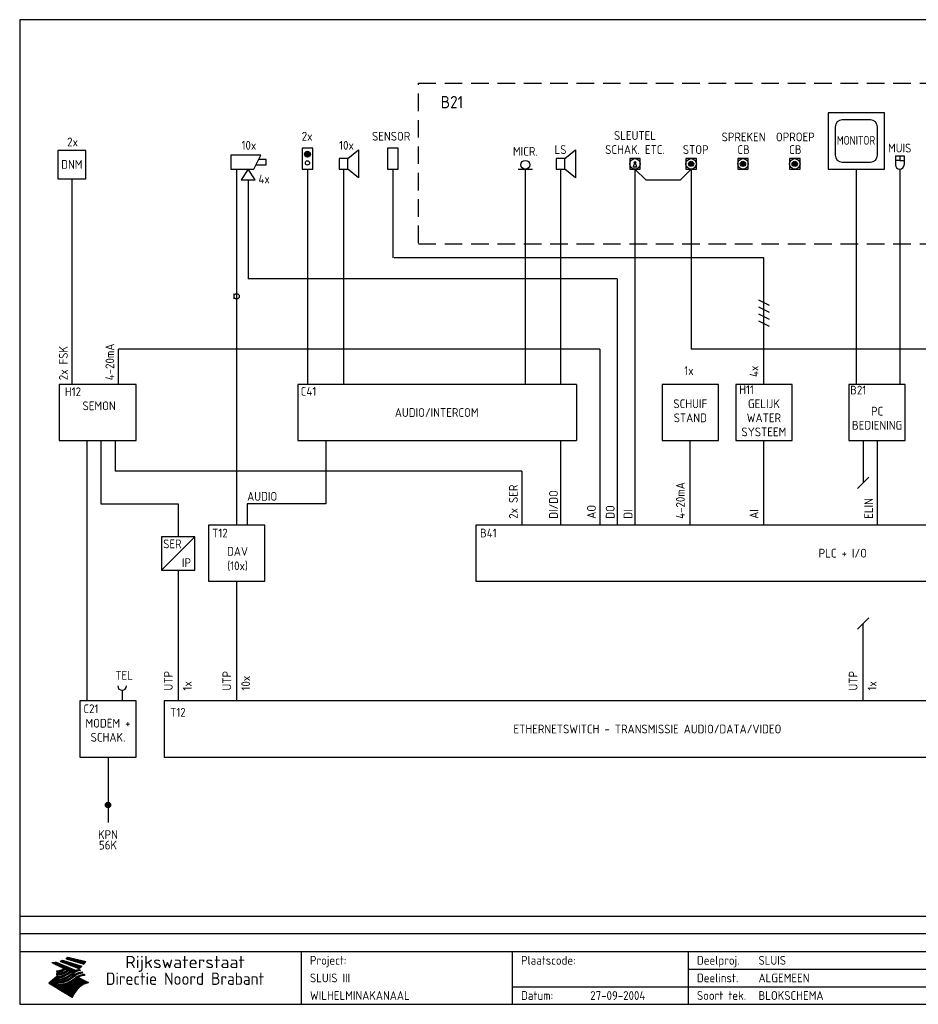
# Model space of a CAD drawing. Extents: x 10 to 410, y 10 to 290.
# Tile 1 of 2: x 10 to 265, y 10 to 290. Entities that reach past the tile are written whole.
import ezdxf
from ezdxf.enums import TextEntityAlignment as Align

# ---------------------------------------------------------------- set-up
doc = ezdxf.new("R2010")
doc.units = 0
doc.header["$MEASUREMENT"] = 0
doc.linetypes.add('DASHED', pattern=[0.75, 0.5, -0.25])
doc.layers.get('0').update_dxf_attribs({"linetype": 'CONTINUOUS'})
for name, color, linetype in [('0-25', 7, 'CONTINUOUS'), ('0-35', 2, 'CONTINUOUS'), ('0-50', 3, 'CONTINUOUS'), ('B-25', 7, 'CONTINUOUS'), ('B-35', 2, 'CONTINUOUS'), ('S-25', 7, 'CONTINUOUS')]:
    doc.layers.add(name, color=color, linetype=linetype)
doc.styles.add('ISO', font='iso.shx')

# ---------------------------------------------------------------- blocks, each defined once
blk = doc.blocks.new('KADER-A3')
at = {"layer": '0-25'}
for p, q in [((410, 35), (10, 35)), ((410, 30), (10, 30)), ((200, 20), (275, 20)), ((150, 15), (335, 15))]:
    blk.add_line(p, q, dxfattribs=at)
at = {"layer": '0-25', "color": 7}
for p, q in [((21.94, 22.42), (22.53, 22.42)), ((22.06, 22.48), (22.36, 22.48)), ((22.18, 22.53), (27.65, 20.8)), ((22.18, 22.53), (27.65, 20.8)), ((23.14, 22.99), (28.22, 21.46)), ((23.14, 22.99), (28.22, 21.46)), ((23.15, 22.98), (25.33, 22.98)), ((23.23, 23.04), (25.09, 23.04)), ((23.32, 23.1), (24.84, 23.1)), ((23.34, 22.93), (25.57, 22.93)), ((23.4, 23.15), (24.6, 23.15)), ((23.49, 23.21), (24.36, 23.21)), ((23.52, 22.87), (25.81, 22.87)), ((23.57, 23.27), (24.12, 23.27)), ((23.64, 23.32), (23.87, 23.32)), ((23.7, 23.36), (28.82, 22.17)), ((23.7, 23.36), (28.82, 22.17)), ((23.71, 22.82), (26.06, 22.82)), ((23.9, 22.76), (26.3, 22.76)), ((24.09, 22.7), (26.54, 22.7)), ((24.27, 22.65), (26.78, 22.65)), ((24.46, 22.59), (27.03, 22.59)), ((24.65, 22.53), (27.27, 22.53)), ((24.84, 22.48), (27.51, 22.48)), ((25.02, 22.42), (27.75, 22.42)), ((19.1, 21.89), (25.12, 19)), ((19.1, 21.89), (25.12, 19)), ((19.17, 21.86), (20.7, 21.86)), ((19.29, 21.8), (20.83, 21.8)), ((19.4, 21.75), (20.96, 21.75)), ((19.52, 21.69), (21.09, 21.69)), ((19.64, 21.63), (21.22, 21.63)), ((19.74, 21.92), (20.56, 21.92)), ((19.75, 21.58), (21.36, 21.58)), ((19.87, 21.52), (21.49, 21.52)), ((19.99, 21.47), (21.62, 21.47)), ((20.11, 21.41), (21.75, 21.41)), ((20.22, 21.35), (21.88, 21.35)), ((20.25, 21.97), (20.43, 21.97)), ((20.34, 21.3), (22.02, 21.3)), ((20.38, 21.99), (26.02, 19.59)), ((20.38, 21.99), (26.02, 19.59)), ((20.46, 21.24), (22.15, 21.24)), ((20.57, 21.18), (22.28, 21.18)), ((20.69, 21.13), (22.41, 21.13)), ((20.81, 21.07), (22.55, 21.07)), ((20.92, 21.02), (22.68, 21.02)), ((21.04, 20.96), (22.81, 20.96)), ((21.16, 20.9), (22.94, 20.9)), ((21.19, 19.61), (22.35, 19.61)), ((21.27, 20.85), (23.07, 20.85)), ((21.39, 20.79), (23.21, 20.79)), ((21.42, 19.67), (22.47, 19.67)), ((21.47, 22.25), (26.83, 20.19)), ((21.47, 22.25), (26.83, 20.19)), ((21.49, 22.25), (23.07, 22.25)), ((21.51, 20.73), (23.34, 20.73)), ((21.6, 22.2), (23.25, 22.2)), ((21.62, 19.72), (22.59, 19.72)), ((21.63, 20.68), (23.47, 20.68)), ((21.65, 22.31), (22.89, 22.31)), ((21.74, 20.62), (23.6, 20.62)), ((21.75, 22.14), (23.42, 22.14)), ((21.8, 22.37), (22.71, 22.37)), ((21.8, 19.78), (22.69, 19.78)), ((21.86, 20.57), (23.73, 20.57)), ((21.9, 22.08), (23.6, 22.08)), ((21.96, 19.83), (22.79, 19.83)), ((21.98, 20.51), (23.87, 20.51)), ((22.04, 22.03), (23.78, 22.03)), ((22.09, 20.45), (24, 20.45)), ((22.11, 19.89), (22.89, 19.89)), ((22.19, 21.97), (23.96, 21.97)), ((22.21, 20.4), (24.13, 20.4)), ((22.24, 19.95), (22.99, 19.95)), ((22.33, 20.34), (24.26, 20.34)), ((22.34, 21.92), (24.13, 21.92)), ((22.37, 20), (23.08, 20)), ((22.44, 20.28), (24.4, 20.28)), ((22.48, 21.86), (24.31, 21.86)), ((22.49, 20.06), (23.04, 20.06)), ((22.56, 20.23), (24.53, 20.23)), ((22.61, 20.12), (22.93, 20.12)), ((22.63, 21.8), (24.49, 21.8)), ((22.68, 20.17), (24.66, 20.17)), ((22.71, 20.17), (22.82, 20.17)), ((23.11, 20.02), (22.77, 20.2)), ((23.11, 20.02), (22.77, 20.2)), ((22.78, 21.75), (24.67, 21.75)), ((22.79, 20.12), (24.79, 20.12)), ((22.91, 20.06), (24.92, 20.06)), ((22.92, 21.69), (24.85, 21.69)), ((23.03, 20), (25.06, 20)), ((23.07, 21.63), (25.02, 21.63)), ((23.15, 19.95), (25.19, 19.95)), ((23.22, 21.58), (25.2, 21.58)), ((23.26, 19.89), (25.32, 19.89)), ((23.3, 19.61), (23.88, 19.61)), ((23.36, 21.52), (25.38, 21.52)), ((23.38, 19.83), (25.45, 19.83)), ((23.39, 19.67), (23.81, 19.67)), ((23.45, 19.7), (23.58, 19.79)), ((23.45, 19.7), (23.58, 19.79)), ((23.48, 19.72), (23.7, 19.72)), ((23.5, 19.78), (25.58, 19.78)), ((23.51, 21.47), (25.56, 21.47)), ((23.56, 19.78), (23.59, 19.78)), ((23.56, 19.39), (23.9, 19.62)), ((23.56, 19.39), (23.9, 19.62)), ((23.58, 19.79), (23.9, 19.62)), ((23.58, 19.79), (23.9, 19.62)), ((23.61, 19.72), (25.72, 19.72)), ((23.66, 21.41), (25.74, 21.41)), ((23.73, 19.67), (25.85, 19.67)), ((23.8, 21.35), (25.91, 21.35)), ((23.85, 19.61), (25.98, 19.61)), ((23.95, 21.3), (26.09, 21.3)), ((24.09, 21.24), (26.27, 21.24)), ((24.24, 21.18), (26.45, 21.18)), ((24.39, 21.13), (26.62, 21.13)), ((24.53, 21.07), (26.8, 21.07)), ((24.68, 21.02), (26.98, 21.02)), ((24.83, 20.96), (27.16, 20.96)), ((24.97, 20.9), (27.34, 20.9)), ((25.12, 20.85), (27.51, 20.85)), ((25.21, 22.37), (28, 22.37)), ((25.27, 20.79), (27.63, 20.79)), ((25.4, 22.31), (28.24, 22.31)), ((25.41, 20.73), (27.57, 20.73)), ((25.56, 20.68), (27.51, 20.68)), ((25.58, 22.25), (28.48, 22.25)), ((25.71, 20.62), (27.44, 20.62)), ((25.77, 22.2), (28.72, 22.2)), ((25.85, 20.57), (27.37, 20.57)), ((25.96, 22.14), (28.79, 22.14)), ((26, 20.51), (27.29, 20.51)), ((26.06, 19.61), (26.85, 19.61)), ((26.15, 22.08), (28.75, 22.08)), ((26.15, 20.45), (27.22, 20.45)), ((26.21, 19.67), (27.23, 19.67)), ((26.29, 20.4), (27.14, 20.4)), ((26.33, 22.03), (28.71, 22.03)), ((26.44, 20.34), (27.06, 20.34)), ((26.44, 19.72), (27.18, 19.72)), ((26.52, 21.97), (28.66, 21.97)), ((26.59, 20.28), (26.97, 20.28)), ((26.71, 21.92), (28.62, 21.92)), ((26.73, 20.23), (26.89, 20.23)), ((26.9, 21.86), (28.57, 21.86)), ((27.08, 21.8), (28.52, 21.8)), ((27.13, 19.78), (27.25, 19.64)), ((27.13, 19.78), (27.25, 19.64)), ((27.27, 21.75), (28.48, 21.75)), ((27.46, 21.69), (28.43, 21.69)), ((27.65, 21.63), (28.38, 21.63)), ((27.83, 21.58), (28.33, 21.58)), ((28.02, 21.52), (28.28, 21.52)), ((28.21, 21.47), (28.22, 21.47)), ((20.58, 17.88), (18.3, 16)), ((20.58, 17.88), (18.3, 16)), ((19.33, 16.85), (21.07, 16.85)), ((19.4, 16.91), (21.55, 16.91)), ((19.47, 16.97), (21.88, 16.97)), ((19.54, 17.02), (22.13, 17.02)), ((19.61, 17.08), (22.34, 17.08)), ((19.67, 17.13), (20.6, 17.13)), ((19.74, 17.19), (20.6, 17.19)), ((19.81, 17.25), (20.6, 17.25)), ((19.88, 17.3), (20.6, 17.3)), ((19.95, 17.36), (20.6, 17.36)), ((20.01, 17.42), (20.6, 17.42)), ((20.08, 17.47), (20.93, 17.47)), ((20.15, 17.53), (21.26, 17.53)), ((20.22, 17.58), (21.51, 17.58)), ((20.29, 17.64), (21.72, 17.64)), ((20.35, 17.7), (21.9, 17.7)), ((20.42, 17.75), (22.07, 17.75)), ((20.49, 17.81), (22.22, 17.81)), ((20.56, 17.87), (22.36, 17.87)), ((20.6, 19.11), (20.58, 19.51)), ((20.6, 19.11), (20.58, 19.51)), ((20.58, 19.5), (22.09, 19.5)), ((20.58, 19.44), (21.95, 19.44)), ((20.59, 19.38), (21.79, 19.38)), ((20.59, 19.33), (21.62, 19.33)), ((20.59, 19.27), (21.42, 19.27)), ((20.6, 19.22), (21.2, 19.22)), ((20.6, 19.16), (20.93, 19.16)), ((20.6, 19.11), (20.69, 19.12)), ((20.6, 19.11), (20.69, 19.12)), ((20.6, 18.79), (20.77, 18.81)), ((20.6, 18.79), (20.77, 18.81)), ((20.6, 18.29), (20.6, 18.79)), ((20.6, 18.29), (20.6, 18.79)), ((20.6, 18.77), (22.46, 18.77)), ((20.6, 18.71), (22.33, 18.71)), ((20.6, 18.65), (22.19, 18.65)), ((20.6, 18.6), (22.04, 18.6)), ((20.6, 18.54), (21.87, 18.54)), ((20.6, 18.48), (21.68, 18.48)), ((20.6, 18.43), (21.46, 18.43)), ((20.6, 18.37), (21.21, 18.37)), ((20.6, 18.29), (20.88, 18.32)), ((20.6, 18.29), (20.88, 18.32)), ((20.6, 18.32), (20.87, 18.32)), ((20.6, 17.88), (20.86, 17.91)), ((20.6, 17.88), (20.86, 17.91)), ((20.6, 17.43), (20.97, 17.48)), ((20.6, 17.43), (20.97, 17.48)), ((20.6, 17.43), (20.6, 17.09)), ((20.6, 17.43), (20.6, 17.09)), ((20.6, 17.09), (21.26, 17.16)), ((20.6, 17.09), (21.26, 17.16)), ((20.6, 16.8), (21.37, 16.89)), ((20.6, 16.8), (21.37, 16.89)), ((20.6, 16.8), (20.6, 16.45)), ((20.6, 16.8), (20.6, 16.45)), ((20.9, 19.55), (22.23, 19.55)), ((20.9, 18.82), (22.59, 18.82)), ((20.98, 17.92), (22.5, 17.92)), ((21.02, 17.13), (22.53, 17.13)), ((21.32, 18.88), (22.71, 18.88)), ((21.32, 17.98), (22.62, 17.98)), ((21.47, 17.19), (22.7, 17.19)), ((21.59, 18.03), (22.74, 18.03)), ((21.61, 18.93), (22.82, 18.93)), ((21.77, 17.25), (22.85, 17.25)), ((21.8, 18.09), (22.85, 18.09)), ((21.84, 18.99), (22.92, 18.99)), ((21.99, 18.15), (22.95, 18.15)), ((22.01, 17.3), (22.99, 17.3)), ((22.03, 19.05), (23.03, 19.05)), ((22.16, 18.2), (23.05, 18.2)), ((22.21, 19.1), (23.12, 19.1)), ((22.21, 17.36), (23.12, 17.36)), ((22.31, 18.26), (23.15, 18.26)), ((22.36, 19.16), (23.22, 19.16)), ((22.39, 17.42), (23.24, 17.42)), ((22.45, 18.32), (23.24, 18.32)), ((22.51, 19.22), (23.3, 19.22)), ((22.56, 17.47), (23.36, 17.47)), ((22.59, 18.37), (23.33, 18.37)), ((22.64, 19.27), (23.39, 19.27)), ((22.71, 18.43), (23.42, 18.43)), ((22.71, 17.53), (23.47, 17.53)), ((22.77, 19.33), (23.47, 19.33)), ((22.83, 18.48), (23.5, 18.48)), ((22.84, 17.58), (23.57, 17.58)), ((22.89, 19.38), (23.55, 19.38)), ((22.94, 18.54), (23.58, 18.54)), ((22.96, 16.85), (23.86, 16.85)), ((22.97, 17.64), (23.67, 17.64)), ((23, 19.44), (23.63, 19.44)), ((23.04, 18.6), (23.66, 18.6)), ((23.1, 19.5), (23.72, 19.5)), ((23.1, 17.7), (23.77, 17.7)), ((23.12, 16.91), (23.96, 16.91)), ((23.14, 18.65), (23.74, 18.65)), ((23.21, 19.55), (23.8, 19.55)), ((23.21, 17.75), (23.86, 17.75)), ((23.24, 18.71), (23.82, 18.71)), ((23.26, 16.97), (24.05, 16.97)), ((23.32, 17.81), (23.95, 17.81)), ((23.33, 18.77), (23.91, 18.77)), ((23.39, 17.02), (24.14, 17.02)), ((23.42, 18.82), (23.99, 18.82)), ((23.42, 17.87), (24.03, 17.87)), ((23.51, 18.88), (24.07, 18.88)), ((23.52, 17.92), (24.11, 17.92)), ((23.52, 17.08), (24.22, 17.08)), ((23.54, 18.9), (24.3, 19.42)), ((23.54, 18.9), (24.3, 19.42)), ((23.59, 18.93), (24.15, 18.93)), ((23.62, 17.98), (24.2, 17.98)), ((23.63, 17.13), (24.3, 17.13)), ((23.65, 18.59), (24.62, 19.25)), ((23.65, 18.59), (24.62, 19.25)), ((23.67, 18.99), (24.23, 18.99)), ((23.71, 18.03), (24.28, 18.03)), ((23.75, 19.05), (24.32, 19.05)), ((23.75, 17.19), (24.38, 17.19)), ((23.79, 18.09), (24.36, 18.09)), ((23.83, 19.1), (24.4, 19.1)), ((23.85, 17.25), (24.46, 17.25)), ((23.88, 18.15), (24.44, 18.15)), ((23.92, 19.16), (24.48, 19.16)), ((23.94, 18.19), (25.23, 19.07)), ((23.94, 18.19), (25.23, 19.07)), ((23.95, 17.3), (24.55, 17.3)), ((23.96, 19.55), (25.96, 19.55)), ((23.96, 18.2), (24.53, 18.2)), ((24, 19.22), (24.56, 19.22)), ((24.04, 18.26), (24.61, 18.26)), ((24.05, 17.36), (24.63, 17.36)), ((24.06, 17.88), (25.34, 18.76)), ((24.06, 17.88), (25.34, 18.76)), ((24.08, 19.5), (25.88, 19.5)), ((24.08, 19.27), (24.58, 19.27)), ((24.13, 18.32), (24.69, 18.32)), ((24.14, 17.42), (24.71, 17.42)), ((24.16, 19.33), (24.47, 19.33)), ((24.2, 19.44), (25.79, 19.44)), ((24.21, 18.37), (24.77, 18.37)), ((24.23, 17.47), (24.79, 17.47)), ((24.24, 17.48), (25.52, 18.36)), ((24.24, 17.48), (25.52, 18.36)), ((24.25, 19.38), (24.36, 19.38)), ((24.29, 18.43), (24.85, 18.43)), ((24.3, 19.42), (24.62, 19.25)), ((24.3, 19.42), (24.62, 19.25)), ((24.31, 19.38), (25.71, 19.38)), ((24.31, 17.53), (24.87, 17.53)), ((24.35, 17.17), (25.64, 18.05)), ((24.35, 17.17), (25.64, 18.05)), ((24.37, 18.48), (24.94, 18.48)), ((24.39, 17.58), (24.96, 17.58)), ((24.43, 19.33), (25.62, 19.33)), ((24.45, 18.54), (25.02, 18.54)), ((24.47, 17.64), (25.04, 17.64)), ((24.54, 18.6), (25.1, 18.6)), ((24.55, 19.27), (25.54, 19.27)), ((24.56, 17.7), (25.12, 17.7)), ((24.62, 18.65), (25.18, 18.65)), ((24.63, 16.72), (25.91, 17.6)), ((24.63, 16.72), (25.91, 17.6)), ((24.64, 17.75), (25.2, 17.75)), ((24.67, 19.22), (25.45, 19.22)), ((24.7, 18.71), (25.27, 18.71)), ((24.72, 17.81), (25.29, 17.81)), ((24.78, 19.16), (25.37, 19.16)), ((24.78, 18.77), (25.34, 18.77)), ((24.8, 17.87), (25.37, 17.87)), ((24.82, 16.85), (28.23, 16.85)), ((24.87, 18.82), (25.4, 18.82)), ((24.89, 17.92), (25.45, 17.92)), ((24.9, 19.1), (25.28, 19.1)), ((24.9, 16.91), (28.11, 16.91)), ((24.95, 18.88), (25.45, 18.88)), ((24.97, 17.98), (25.53, 17.98)), ((24.99, 16.97), (28, 16.97)), ((25.02, 19.05), (25.2, 19.05)), ((25.03, 18.93), (25.51, 18.93)), ((25.05, 18.03), (25.61, 18.03)), ((25.07, 17.02), (27.89, 17.02)), ((25.11, 18.99), (25.57, 18.99)), ((26.02, 19.59), (25.12, 19)), ((26.02, 19.59), (25.12, 19)), ((25.13, 18.09), (25.68, 18.09)), ((25.15, 17.08), (27.77, 17.08)), ((25.19, 19.05), (25.63, 19.05)), ((25.21, 18.15), (25.75, 18.15)), ((25.23, 17.13), (27.66, 17.13)), ((25.26, 19.1), (25.7, 19.1)), ((25.3, 18.2), (25.82, 18.2)), ((25.31, 17.19), (27.55, 17.19)), ((25.33, 19.16), (25.77, 19.16)), ((25.38, 18.26), (25.89, 18.26)), ((25.39, 19.22), (25.85, 19.22)), ((25.4, 17.25), (27.43, 17.25)), ((25.46, 18.32), (25.97, 18.32)), ((25.47, 19.27), (25.93, 19.27)), ((25.48, 17.3), (27.32, 17.3)), ((25.54, 19.33), (26.03, 19.33)), ((25.54, 18.37), (26.06, 18.37)), ((25.56, 17.36), (27.21, 17.36)), ((25.62, 18.43), (26.14, 18.43)), ((25.63, 19.38), (26.13, 19.38)), ((25.64, 17.42), (27.1, 17.42)), ((25.7, 18.48), (26.24, 18.48)), ((25.72, 19.44), (26.24, 19.44)), ((25.73, 17.47), (26.98, 17.47)), ((25.79, 18.54), (26.34, 18.54)), ((25.81, 17.53), (26.87, 17.53)), ((25.82, 19.5), (26.36, 19.5)), ((25.89, 18.6), (26.46, 18.6)), ((25.89, 17.58), (26.76, 17.58)), ((25.93, 19.55), (26.53, 19.55)), ((25.96, 17.64), (26.64, 17.64)), ((25.99, 18.65), (26.58, 18.65)), ((26.04, 17.7), (26.59, 17.7)), ((26.1, 18.71), (26.72, 18.71)), ((26.12, 17.75), (26.67, 17.75)), ((26.2, 17.81), (26.76, 17.81)), ((26.23, 18.77), (26.89, 18.77)), ((26.29, 17.87), (26.86, 17.87)), ((26.37, 18.82), (27.09, 18.82)), ((26.39, 17.92), (26.97, 17.92)), ((26.49, 17.98), (27.09, 17.98)), ((26.53, 18.88), (27.34, 18.88)), ((26.56, 17.68), (29.54, 16.2)), ((26.56, 17.68), (29.54, 16.2)), ((26.6, 18.03), (27.22, 18.03)), ((26.72, 18.09), (27.38, 18.09)), ((26.73, 18.93), (27.66, 18.93)), ((26.85, 18.15), (27.56, 18.15)), ((26.99, 18.99), (27.9, 18.99)), ((27, 18.2), (27.8, 18.2)), ((27.18, 18.26), (28.13, 18.26)), ((27.26, 19.05), (27.84, 19.05)), ((27.39, 18.32), (28.47, 18.32)), ((27.7, 18.37), (28.49, 18.37)), ((27.78, 19.1), (27.93, 18.96)), ((27.78, 19.1), (27.93, 18.96)), ((28, 18.43), (28.44, 18.43)), ((28.39, 18.48), (28.54, 18.32)), ((28.39, 18.48), (28.54, 18.32)), ((24.94, 11.97), (18.3, 16)), ((24.94, 11.97), (18.3, 16)), ((18.31, 16.01), (20.96, 16.01)), ((18.38, 16.07), (21.46, 16.07)), ((18.38, 15.95), (20.6, 15.95)), ((18.45, 16.12), (21.88, 16.12)), ((18.47, 15.9), (20.6, 15.9)), ((18.52, 16.18), (22.15, 16.18)), ((18.57, 15.84), (20.6, 15.84)), ((18.59, 16.23), (22.38, 16.23)), ((18.65, 16.29), (22.58, 16.29)), ((18.66, 15.78), (20.6, 15.78)), ((18.72, 16.35), (22.75, 16.35)), ((18.75, 15.73), (20.6, 15.73)), ((18.79, 16.4), (22.91, 16.4)), ((18.85, 15.67), (20.6, 15.67)), ((18.86, 16.46), (20.6, 16.46)), ((18.93, 16.52), (20.6, 16.52)), ((18.94, 15.62), (20.6, 15.62)), ((18.99, 16.57), (20.6, 16.57)), ((19.03, 15.56), (27.83, 15.56)), ((19.06, 16.63), (20.6, 16.63)), ((19.12, 15.5), (27.75, 15.5)), ((19.13, 16.68), (20.6, 16.68)), ((19.2, 16.74), (20.6, 16.74)), ((19.22, 15.45), (27.66, 15.45)), ((19.27, 16.8), (20.6, 16.8)), ((19.31, 15.39), (27.58, 15.39)), ((19.4, 15.33), (27.5, 15.33)), ((19.49, 15.28), (27.43, 15.28)), ((19.59, 15.22), (27.36, 15.22)), ((19.68, 15.17), (27.29, 15.17)), ((19.77, 15.11), (27.22, 15.11)), ((19.86, 15.05), (27.15, 15.05)), ((19.96, 15), (27.09, 15)), ((20.05, 14.94), (27.02, 14.94)), ((20.14, 14.88), (26.96, 14.88)), ((20.24, 14.83), (26.9, 14.83)), ((20.33, 14.77), (26.84, 14.77)), ((20.42, 14.72), (26.79, 14.72)), ((20.51, 14.66), (26.73, 14.66)), ((20.6, 16.45), (21.56, 16.56)), ((20.6, 16.45), (21.56, 16.56)), ((20.6, 15.97), (21.67, 16.09)), ((20.6, 15.97), (21.67, 16.09)), ((20.6, 15.97), (20.6, 15.58)), ((20.6, 15.97), (20.6, 15.58)), ((20.6, 15.58), (21.95, 15.73)), ((20.6, 15.58), (21.95, 15.73)), ((20.61, 14.6), (26.68, 14.6)), ((20.7, 16.46), (23.06, 16.46)), ((20.7, 14.55), (26.62, 14.55)), ((20.79, 14.49), (26.57, 14.49)), ((20.88, 14.43), (26.52, 14.43)), ((20.94, 15.62), (27.92, 15.62)), ((20.98, 14.38), (26.47, 14.38)), ((21.07, 14.32), (26.42, 14.32)), ((21.16, 14.27), (26.38, 14.27)), ((21.2, 16.52), (23.2, 16.52)), ((21.25, 14.21), (26.33, 14.21)), ((21.35, 14.15), (26.29, 14.15)), ((21.44, 14.1), (26.24, 14.1)), ((21.45, 15.67), (28.01, 15.67)), ((21.53, 14.04), (26.2, 14.04)), ((21.72, 16.57), (23.32, 16.57)), ((21.96, 15.73), (28.11, 15.73)), ((22.1, 16.63), (23.44, 16.63)), ((22.34, 15.78), (28.21, 15.78)), ((22.38, 16.68), (23.56, 16.68)), ((22.6, 16.74), (23.66, 16.74)), ((22.62, 15.84), (28.33, 15.84)), ((22.79, 16.8), (23.77, 16.8)), ((22.84, 15.9), (28.52, 15.9)), ((23.04, 15.95), (28.71, 15.95)), ((23.21, 16.01), (28.9, 16.01)), ((23.37, 16.07), (29.08, 16.07)), ((23.51, 16.12), (29.27, 16.12)), ((29.41, 16.17), (23.65, 16.17)), ((23.77, 16.23), (29.47, 16.23)), ((23.89, 16.29), (29.36, 16.29)), ((24, 16.35), (29.24, 16.35)), ((24.11, 16.4), (29.13, 16.4)), ((24.21, 16.46), (29.02, 16.46)), ((24.31, 16.52), (28.91, 16.52)), ((24.4, 16.57), (28.79, 16.57)), ((24.49, 16.63), (28.68, 16.63)), ((24.57, 16.68), (28.57, 16.68)), ((24.66, 16.74), (28.45, 16.74)), ((24.74, 16.8), (28.34, 16.8)), ((28.29, 15.83), (29.54, 16.2)), ((28.29, 15.83), (29.54, 16.2)), ((29.54, 16.2), (29.45, 16.17)), ((29.54, 16.2), (29.45, 16.17)), ((29.46, 16.18), (29.47, 16.18)), ((21.63, 13.98), (26.16, 13.98)), ((21.72, 13.93), (26.12, 13.93)), ((21.81, 13.87), (26.08, 13.87)), ((21.9, 13.82), (26.04, 13.82)), ((22, 13.76), (26, 13.76)), ((22.09, 13.7), (25.96, 13.7)), ((22.18, 13.65), (25.93, 13.65)), ((22.27, 13.59), (25.89, 13.59)), ((22.37, 13.53), (25.86, 13.53)), ((22.46, 13.48), (25.82, 13.48)), ((22.55, 13.42), (25.79, 13.42)), ((22.65, 13.37), (25.76, 13.37)), ((22.74, 13.31), (25.73, 13.31)), ((22.83, 13.25), (25.69, 13.25)), ((22.92, 13.2), (25.66, 13.2)), ((23.02, 13.14), (25.63, 13.14)), ((23.11, 13.08), (25.59, 13.08)), ((23.2, 13.03), (25.56, 13.03)), ((23.29, 12.97), (25.53, 12.97)), ((23.39, 12.92), (25.5, 12.92)), ((23.48, 12.86), (25.46, 12.86)), ((23.57, 12.8), (25.43, 12.8)), ((23.66, 12.75), (25.4, 12.75)), ((23.76, 12.69), (25.36, 12.69)), ((23.85, 12.63), (25.33, 12.63)), ((23.94, 12.58), (25.3, 12.58)), ((24.04, 12.52), (25.26, 12.52)), ((24.13, 12.47), (25.23, 12.47)), ((24.22, 12.41), (25.2, 12.41)), ((24.31, 12.35), (25.17, 12.35)), ((24.41, 12.3), (25.13, 12.3)), ((24.5, 12.24), (25.1, 12.24)), ((24.59, 12.18), (25.07, 12.18)), ((24.68, 12.13), (25.03, 12.13)), ((24.78, 12.07), (25, 12.07)), ((24.87, 12.02), (24.97, 12.02)), ((24.94, 11.97), (25.81, 13.45)), ((24.94, 11.97), (25.81, 13.45))]:
    blk.add_line(p, q, dxfattribs=at)
for centre, radius, start, end in [((19.84, 27.26), 5.27, 288.0217, 296.3084), ((19.84, 27.26), 5.27, 288.0217, 296.3084), ((20.49, 27.56), 5.28, 300.0654, 307.393), ((20.49, 27.56), 5.28, 300.0654, 307.393), ((19.15, 29.7), 7.8, 269.6055, 279.0886), ((19.15, 29.7), 7.8, 269.6055, 279.0886), ((19.93, 25.38), 5.91, 276.3402, 298.7463), ((19.93, 25.38), 5.91, 276.3402, 298.7463), ((19.84, 25.09), 6.03, 278.129, 302.868), ((19.84, 25.09), 6.03, 278.129, 302.868), ((20.35, 24.56), 5.76, 274.164, 302.5474), ((20.35, 24.56), 5.76, 274.164, 302.5474), ((27.05, 17.17), 2.63, 107.4286, 133.7799), ((27.05, 17.17), 2.63, 107.4286, 133.7799), ((27.01, 16.84), 2.93, 87.7348, 104.8316), ((27.01, 16.84), 2.93, 87.7348, 104.8316), ((27.37, 15.71), 3.93, 91.7838, 103.2817), ((27.37, 15.71), 3.93, 91.7838, 103.2817), ((24.11, 24.7), 5.26, 301.1147, 312.2814), ((24.11, 24.7), 5.26, 301.1147, 312.2814), ((21.95, 27.32), 8.59, 316.9248, 323.1399), ((21.95, 27.32), 8.59, 316.9248, 323.1399), ((20.21, 23.78), 5.91, 273.6149, 304.3803), ((20.21, 23.78), 5.91, 273.6149, 304.3803), ((20.05, 24.28), 6.02, 277.9472, 305.7139), ((20.05, 24.28), 6.02, 277.9472, 305.7139), ((20.04, 23.49), 6.09, 278.8115, 306.4242), ((20.04, 23.49), 6.09, 278.8115, 306.4242), ((20.53, 23.07), 5.96, 277.0519, 304.973), ((20.53, 23.07), 5.96, 277.0519, 304.973), ((20.72, 22.76), 5.91, 276.3402, 304.3803), ((20.72, 22.76), 5.91, 276.3402, 304.3803), ((21.06, 22.34), 5.81, 274.9043, 303.1745), ((21.06, 22.34), 5.81, 274.9043, 303.1745), ((20.82, 22.06), 6.04, 278.1111, 305.8489), ((20.82, 22.06), 6.04, 278.1111, 305.8489), ((27.45, 16.91), 2.81, 110.4143, 138.7411), ((27.45, 16.91), 2.81, 110.4143, 138.7411), ((27.57, 15.64), 3.4, 98.1566, 126.9045), ((27.57, 15.64), 3.4, 98.1566, 126.9045), ((27.91, 15.54), 3.39, 100.5835, 132.088), ((27.91, 15.54), 3.39, 100.5835, 132.088), ((28.21, 14.74), 3.67, 95.7581, 128.7216), ((28.21, 14.74), 3.67, 95.7581, 128.7216), ((28.4, 15.05), 3.21, 96.3886, 125.0052), ((28.4, 15.05), 3.21, 96.3886, 125.0052), ((27.82, 16.31), 2.8, 90.634, 105.1984), ((27.82, 16.31), 2.8, 90.634, 105.1984), ((28.19, 15.04), 3.93, 93.8342, 103.2817), ((28.19, 15.04), 3.93, 93.8342, 103.2817), ((28.58, 15.69), 2.8, 93.8141, 105.1984), ((28.58, 15.69), 2.8, 93.8141, 105.1984), ((28.95, 14.41), 3.93, 96.0135, 103.2817), ((28.95, 14.41), 3.93, 96.0135, 103.2817), ((21.3, 21.6), 5.91, 276.3402, 304.3803), ((21.3, 21.6), 5.91, 276.3402, 304.3803), ((31.24, 10.26), 6.3, 117.9568, 149.6251), ((31.24, 10.26), 6.3, 117.9568, 149.6251)]:
    blk.add_arc(centre, radius, start, end, dxfattribs=at)
at = {"layer": '0-35'}
for p, q in [((90, 25), (90, 10)), ((150, 25), (150, 10)), ((200, 25), (200, 10))]:
    blk.add_line(p, q, dxfattribs=at)
at = {"layer": '0-50'}
blk.add_line((10, 25), (410, 25), dxfattribs=at)
blk.add_lwpolyline([(10, 10), (410, 10), (410, 290), (10, 290)], close=True, dxfattribs=at)
at = {"layer": '0-25', "style": 'ISO'}
for s, p in [('Project:', (92.5, 22.5)), ('Plaatscode:', (152.5, 22.5)), ('Deelproj.', (202.5, 22.5)), ('Deelinst.', (202.5, 17.5)), ('Datum:', (152.5, 12.5)), ('Soort tek.', (202.5, 12.5))]:
    blk.add_text(s, height=2.5, dxfattribs=at).set_placement(p, align=Align.MIDDLE_LEFT)
for tag, p in [('N', (220, 22.5)), ('B', (92.5, 17.5)), ('P', (220, 17.5)), ('C', (92.5, 12.5)), ('U', (220, 12.5)), ('REV', (295, 12.5))]:
    blk.add_attdef(tag, text='', height=2.5, dxfattribs=at).set_placement(p, align=Align.MIDDLE_LEFT)
for tag, p in [('W', (180, 12.5)), ('Z', (310, 12.5)), ('Y', (327.5, 12.5))]:
    blk.add_attdef(tag, text='', height=2.5, dxfattribs=at).set_placement(p, align=Align.MIDDLE)
at = {"layer": '0-35', "style": 'ISO', "width": 1.00614}
blk.add_text('Rijkswaterstaat', height=3.5, dxfattribs=at).set_placement((40, 20.28), (74, 20.28), align=Align.FIT)
at = {"layer": '0-35', "color": 2, "style": 'ISO', "width": 0.948867}
blk.add_text('Directie Noord Brabant', height=3.5, dxfattribs=at).set_placement((34.5, 15.53), (79.5, 15.53), align=Align.FIT)
at = {"layer": '0-35', "style": 'ISO'}
blk.add_attdef('RNR', text='', height=3.5, dxfattribs=at).set_placement((305, 17.5), align=Align.MIDDLE)
for tag, p in [('X', (178.5, 17.5)), ('FORM', (402.5, 15))]:
    blk.add_attdef(tag, text='', height=3.5, dxfattribs=at).set_placement(p, align=Align.MIDDLE_LEFT)
at = {"layer": '0-50', "style": 'ISO'}
for tag, p in [('M', (342.5, 15)), ('O', (365, 15))]:
    blk.add_attdef(tag, text='', height=5, dxfattribs=at).set_placement(p, align=Align.MIDDLE)
blk.add_attdef('Q', text='', height=5, dxfattribs=at).set_placement((382.5, 15), align=Align.MIDDLE_LEFT)

msp = doc.modelspace()

# ---------------------------------------------------------------- linework, layer by layer
msp.add_line((38.1, 186.29), (38.1, 196.29))
at = {"color": 0}
for p, q in [((34.37, 66.83), (35.84, 66.83)), ((34.37, 66.53), (35.84, 66.53)), ((34.5, 67.13), (35.7, 67.13)), ((34.5, 66.23), (35.7, 66.23))]:
    msp.add_line(p, q, dxfattribs=at)
msp.add_circle((35.1, 66.68), 0.75, dxfattribs=at)
at = {"layer": 'S-25', "linetype": 'DASHED', "ltscale": 10}
for p, q in [((123.31, 226.47), (123.31, 271.91)), ((123.31, 271.91), (281.62, 271.91)), ((123.31, 226.29), (281.62, 226.29))]:
    msp.add_line(p, q, dxfattribs=at)
at = {"layer": 'S-25'}
for p, q in [((239.8, 263.5), (239.8, 247.5)), ((255.8, 263.5), (239.8, 263.5)), ((255.8, 247.5), (255.8, 263.5)), ((251.8, 261.5), (243.8, 261.5)), ((241.8, 259.5), (241.8, 251.5)), ((253.8, 251.5), (253.8, 259.5)), ((28.82, 252.76), (20.82, 252.76)), ((20.82, 252.76), (20.82, 244.76)), ((28.82, 244.76), (28.82, 252.76)), ((91.03, 252.11), (92.58, 252.11)), ((91.3, 252.44), (92.31, 252.44)), ((70.05, 251.5), (70.05, 247.5)), ((78.55, 251.5), (70.05, 251.5)), ((76.55, 247.5), (78.55, 251.5)), ((80.05, 250.25), (77.92, 250.25)), ((80.05, 248.75), (80.05, 250.25)), ((90.96, 251.77), (92.65, 251.77)), ((91.03, 251.43), (92.58, 251.43)), ((91.29, 251.1), (92.31, 251.1)), ((183.39, 250.5), (183.39, 247.5)), ((186.39, 250.5), (183.39, 250.5)), ((184.74, 249.22), (184.39, 248.17)), ((185.39, 248.17), (185.04, 249.22)), ((186.39, 247.5), (186.39, 250.5)), ((199.34, 250.5), (199.34, 247.5)), ((202.34, 250.5), (199.34, 250.5)), ((200.13, 249.25), (201.55, 249.25)), ((200.28, 249.5), (201.4, 249.5)), ((202.34, 247.5), (202.34, 250.5)), ((214.08, 250.5), (214.08, 247.5)), ((217.08, 250.5), (214.08, 250.5)), ((214.87, 249.25), (216.29, 249.25)), ((215.02, 249.5), (216.14, 249.5)), ((217.08, 247.5), (217.08, 250.5)), ((228.8, 250.5), (228.8, 247.5)), ((231.8, 250.5), (228.8, 250.5)), ((229.59, 249.25), (231, 249.25)), ((229.74, 249.5), (230.85, 249.5)), ((231.8, 247.5), (231.8, 250.5)), ((243.8, 249.5), (251.8, 249.5)), ((258.89, 251.25), (261.39, 251.25)), ((258.89, 251.25), (258.89, 248.75)), ((260.14, 250), (258.89, 250)), ((260.14, 251.25), (260.14, 250)), ((260.14, 250), (261.39, 250)), ((261.39, 251.25), (261.39, 248.75)), ((70.05, 247.5), (76.55, 247.5)), ((71.67, 247.5), (71.67, 146.29)), ((74.92, 247.5), (72.92, 244.5)), ((76.92, 244.5), (74.92, 247.5)), ((77.17, 248.75), (80.05, 248.75)), ((91.8, 247.5), (91.8, 186.29)), ((102.04, 247.5), (102.04, 186.29)), ((116.09, 247.5), (116.09, 222.29)), ((151.72, 247.5), (155.72, 247.5)), ((153.72, 247.5), (153.72, 186.29)), ((163.72, 247.5), (163.72, 186.29)), ((183.39, 247.5), (186.39, 247.5)), ((184.39, 248.17), (185.39, 248.17)), ((184.39, 248.17), (184.39, 248.17)), ((184.89, 247.5), (188.02, 244.37)), ((184.89, 247.5), (184.89, 146.29)), ((200.84, 247.5), (197.71, 244.37)), ((199.34, 247.5), (202.34, 247.5)), ((200.09, 249), (201.59, 249)), ((200.13, 248.75), (201.55, 248.75)), ((200.28, 248.5), (201.4, 248.5)), ((200.84, 247.5), (200.84, 196.29)), ((214.08, 247.5), (217.08, 247.5)), ((214.83, 249), (216.33, 249)), ((214.87, 248.75), (216.29, 248.75)), ((215.02, 248.5), (216.14, 248.5)), ((228.8, 247.5), (231.8, 247.5)), ((229.55, 249), (231.05, 249)), ((229.59, 248.75), (231, 248.75)), ((229.74, 248.5), (230.85, 248.5)), ((239.8, 247.5), (255.8, 247.5)), ((247.8, 247.5), (247.8, 186.29)), ((260.14, 247.5), (260.14, 186.29)), ((20.82, 244.76), (28.82, 244.76)), ((24.82, 244.76), (24.82, 186.29)), ((72.92, 244.5), (76.92, 244.5)), ((74.92, 244.5), (74.92, 216.29)), ((197.71, 244.37), (188.02, 244.37)), ((221.53, 222.29), (116.46, 222.29)), ((221.53, 186.29), (221.53, 222.29)), ((179.84, 216.29), (74.92, 216.29)), ((179.84, 216.29), (179.84, 146.29)), ((70.92, 210.58), (70.92, 212.08)), ((220.03, 210.34), (223.03, 208.84)), ((220.03, 208.34), (223.03, 206.84)), ((220.03, 206.34), (223.03, 204.84)), ((220.03, 204.34), (223.03, 202.84)), ((174.9, 196.29), (38.1, 196.29)), ((174.9, 196.29), (174.9, 146.29)), ((347.14, 196.29), (200.84, 196.29)), ((21.25, 186.29), (21.25, 170.29)), ((43.1, 186.29), (21.25, 186.29)), ((43.1, 170.29), (43.1, 186.29)), ((89.01, 186.29), (89.01, 170.29)), ((168.31, 186.29), (89.01, 186.29)), ((168.31, 186.29), (168.31, 170.29)), ((192.61, 186.29), (192.61, 170.29)), ((208.61, 186.29), (192.61, 186.29)), ((208.61, 170.29), (208.61, 186.29)), ((229.53, 186.29), (213.53, 186.29)), ((213.53, 186.29), (213.53, 170.29)), ((229.53, 170.29), (229.53, 186.29)), ((245.71, 186.29), (245.71, 170.29)), ((261.71, 186.29), (245.71, 186.29)), ((261.71, 170.29), (261.71, 186.29)), ((21.25, 170.29), (43.1, 170.29)), ((29.1, 170.29), (29.1, 96.29)), ((33.1, 170.29), (33.1, 152.29)), ((37.1, 170.29), (37.1, 161.6)), ((89.01, 170.29), (168.31, 170.29)), ((97.01, 170.29), (97.01, 152.29)), ((163.72, 170.29), (163.72, 146.29)), ((192.61, 170.29), (208.61, 170.29)), ((200.61, 146.29), (200.61, 170.29)), ((213.53, 170.29), (229.53, 170.29)), ((221.53, 146.29), (221.53, 170.29)), ((245.71, 170.29), (261.71, 170.29)), ((249.71, 170.29), (249.71, 158.29)), ((253.71, 170.29), (253.71, 146.29)), ((152.72, 161.6), (37.1, 161.6)), ((152.72, 161.6), (152.72, 146.29)), ((248.09, 156.66), (251.34, 159.91)), ((33.1, 152.29), (55.05, 152.29)), ((55.05, 152.29), (55.05, 142.94)), ((74.67, 152.29), (74.67, 146.29)), ((97.01, 152.29), (74.67, 152.29)), ((63.67, 146.29), (63.67, 130.29)), ((79.67, 146.29), (63.67, 146.29)), ((79.67, 130.29), (79.67, 146.29)), ((348.36, 146.29), (139.64, 146.29)), ((139.64, 146.29), (139.64, 130.29)), ((59.8, 142.94), (50.3, 133.44)), ((59.8, 142.94), (50.3, 142.94)), ((50.3, 142.94), (50.3, 133.44)), ((59.8, 133.44), (59.8, 142.94)), ((50.3, 133.44), (59.8, 133.44)), ((55.05, 133.44), (55.05, 96.29)), ((63.67, 130.29), (79.67, 130.29)), ((71.67, 130.29), (71.67, 96.29)), ((139.64, 130.29), (348.36, 130.29)), ((248.09, 116.66), (251.34, 119.91)), ((249.71, 96.29), (249.71, 118.29)), ((39.1, 99.29), (39.1, 96.29)), ((43.1, 96.29), (27.1, 96.29)), ((27.1, 96.29), (27.1, 80.29)), ((43.1, 80.29), (43.1, 96.29)), ((51.05, 96.29), (51.05, 80.29)), ((317.96, 96.29), (51.05, 96.29)), ((27.1, 80.29), (43.1, 80.29)), ((35.1, 80.29), (35.1, 61.68)), ((51.05, 80.29), (317.96, 80.29))]:
    msp.add_line(p, q, dxfattribs=at)
for points in [[(90.3, 247.5), (93.3, 247.5), (93.3, 253.5), (90.3, 253.5)], [(103.29, 250.5), (106.29, 253), (106.29, 245), (103.29, 247.5), (103.29, 250.5), (100.79, 250.5), (100.79, 247.5), (103.29, 247.5)], [(114.59, 247.5), (117.59, 247.5), (117.59, 253.5), (114.59, 253.5)], [(164.97, 250.5), (167.97, 253), (167.97, 245), (164.97, 247.5), (164.97, 250.5), (162.47, 250.5), (162.47, 247.5), (164.97, 247.5)]]:
    msp.add_lwpolyline(points, close=True, dxfattribs=at)
for centre, radius in [((91.8, 251.77), 0.845), ((91.8, 249.27), 0.6), ((153.72, 248.75), 1.25), ((184.89, 249), 1.5), ((184.89, 249.42), 0.25), ((200.84, 249), 1.5), ((200.84, 249), 0.75), ((215.58, 249), 1.5), ((215.58, 249), 0.75), ((230.3, 249), 1.5), ((230.3, 249), 0.75), ((71.67, 211.33), 0.75)]:
    msp.add_circle(centre, radius, dxfattribs=at)
for centre, radius, start, end in [((243.8, 259.5), 2, 90, 180), ((251.8, 259.5), 2, 0, 90), ((243.8, 251.5), 2, 180, 270), ((251.8, 251.5), 2, 270, 0), ((260.14, 248.75), 1.25, 180, 0), ((39.1, 100.54), 1.25, 180, 0)]:
    msp.add_arc(centre, radius, start, end, dxfattribs=at)

# ---------------------------------------------------------------- block references
ref = msp.add_blockref('KADER-A3', (0, 0))
ref.add_attrib('B', 'SLUIS III', dxfattribs={"layer": '0-25', "height": 2.5, "style": 'ISO'}).set_placement((92.5, 17.5), align=Align.MIDDLE_LEFT)
ref.add_attrib('C', 'WILHELMINAKANAAL', dxfattribs={"layer": '0-25', "height": 2.5, "style": 'ISO'}).set_placement((92.5, 12.5), align=Align.MIDDLE_LEFT)
ref.add_attrib('N', 'SLUIS', dxfattribs={"layer": '0-25', "height": 2.5, "style": 'ISO'}).set_placement((220, 22.5), align=Align.MIDDLE_LEFT)
ref.add_attrib('P', 'ALGEMEEN', dxfattribs={"layer": '0-25', "height": 2.5, "style": 'ISO'}).set_placement((220, 17.5), align=Align.MIDDLE_LEFT)
ref.add_attrib('U', 'BLOKSCHEMA', dxfattribs={"layer": '0-25', "height": 2.5, "style": 'ISO'}).set_placement((220, 12.5), align=Align.MIDDLE_LEFT)
ref.add_attrib('W', '27-09-2004', dxfattribs={"layer": '0-25', "height": 2.5, "style": 'ISO'}).set_placement((180, 12.5), align=Align.MIDDLE)

# ---------------------------------------------------------------- texts
at = {"layer": 'B-25', "style": 'ISO'}
for s, p in [('2x', (91.7, 256.85)), ('SENSOR', (115.59, 256.85)), ('SCHUIF', (200.61, 180.78)), ('GELIJK', (221.53, 180.78)), ('SEMON', (32.58, 180.2)), ('AUDIO/INTERCOM', (128.53, 178.29)), ('PC', (253.71, 178.66, 2600)), ('STAND', (200.61, 176.78)), ('WATER', (221.53, 176.78)), ('SYSTEEM', (221.53, 172.78)), ('BEDIENING', (253.71, 174.66, 2600)), ('DAV', (71.92, 138.81)), ('PLC + I/O', (243.96, 138.29)), ('(10x)', (71.92, 134.7)), ('MODEM +', (35.1, 89.93)), ('ETHERNETSWITCH - TRANSMISSIE AUDIO/DATA/VIDEO', (188.42, 88.29)), ('SCHAK.', (35.1, 85.93)), ('KPN', (35.1, 58.27)), ('56K', (35.1, 55.27))]:
    msp.add_text(s, height=2.5, dxfattribs=at).set_placement(p, align=Align.MIDDLE_CENTER)
for s, p in [('SLEUTEL', (184.89, 255.81)), ('SPREKEN', (215.76, 255.4)), ('OPROEP', (230.47, 255.4)), ('MICR.', (153.72, 251.31)), ('LS', (163.72, 251.81)), ('SCHAK. ETC.', (184.89, 251.81)), ('STOP', (202.15, 251.81)), ('CB', (215.76, 251.81)), ('CB', (230.47, 251.81)), ('MUIS', (260.12, 252.25)), ('DNM', (24.82, 247.59)), ('SER', (53.4, 139.68)), ('IP', (57.41, 134.36))]:
    msp.add_text(s, height=2.5, dxfattribs=at).set_placement(p, align=Align.CENTER)
for s, p in [('2x', (23.5, 253.97)), ('10x', (73.05, 253.03)), ('10x', (100.79, 253.03)), ('4x', (77.86, 243.46)), ('1x', (198.89, 188.96)), ('AUDIO', (74.65, 153.2)), ('TEL', (37.16, 102.3)), ('C21', (28.11, 92.8)), ('T12', (52.76, 91.8))]:
    msp.add_text(s, height=2.5, dxfattribs=at).set_placement(p)
at = {"layer": 'B-25', "style": 'ISO', "width": 0.864006}
msp.add_text('MONITOR', height=2.5, dxfattribs=at).set_placement((242.26, 254.44), (253.17, 254.44), align=Align.FIT)
at = {"layer": 'B-25', "style": 'ISO'}
for s, p in [('4-20mA', (36.87, 187.47)), ('2x FSK', (23.67, 187.47)), ('4x', (219.97, 188.38)), ('4-20mA', (199.05, 148.07)), ('2x SER', (151.58, 148.07)), ('DI/DO', (162.97, 148.07)), ('ELIN', (252.54, 148.07)), ('AO', (173.76, 148.07)), ('DO', (179.09, 148.07)), ('DI', (184.14, 148.07)), ('AI', (219.97, 148.07)), ('UTP', (53.49, 99.23)), ('UTP', (70.12, 99.23)), ('10x', (75.5, 99.23)), ('UTP', (248.15, 99.23)), ('1x', (58.88, 99.23)), ('1x', (253.54, 99.23))]:
    msp.add_text(s, height=2.5, rotation=90, dxfattribs=at).set_placement(p)
for s, p in [('H12', (22.83, 184.2)), ('C41', (89.88, 184.31)), ('H11', (214.51, 184.78)), ('B21', (246.05, 184.67, 2600)), ('T12', (64.7, 144)), ('B41', (140.85, 144))]:
    msp.add_text(s, height=2.5, dxfattribs=at).set_placement(p, align=Align.MIDDLE_LEFT)
at = {"layer": 'B-35', "style": 'ISO'}
msp.add_text('B21', height=3.5, dxfattribs=at).set_placement((129.66, 264.81))

doc.saveas('drawing.dxf')
